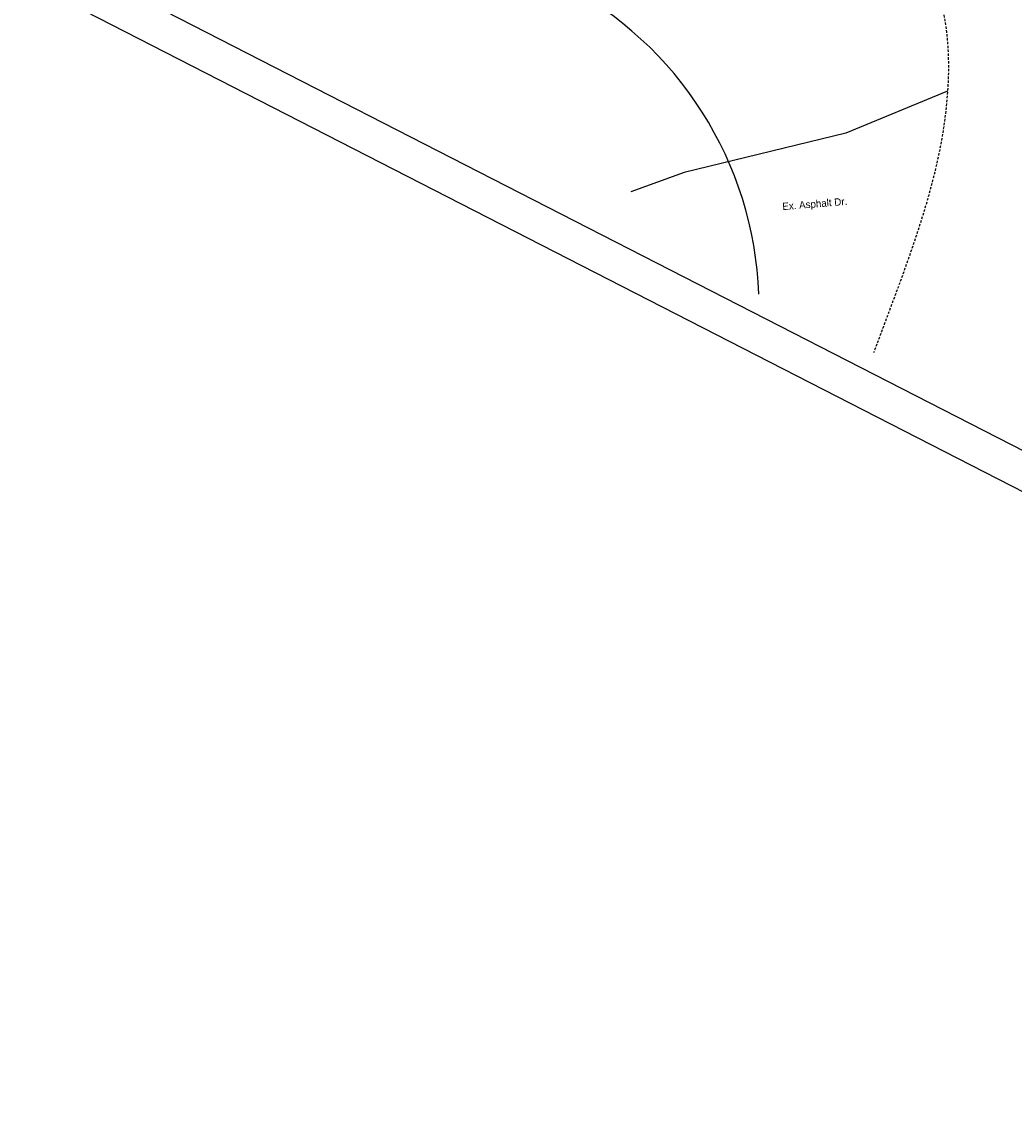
# Model space of a CAD drawing. Header units: feet. Extents: x 2248849 to 2249137, y 438386 to 438611.
# Tile 1 of 10: x 2248849 to 2248917, y 438386 to 438460. Entities that reach past the tile are written whole.
import ezdxf

# ---------------------------------------------------------------- set-up
doc = ezdxf.new("R2010")
doc.units = ezdxf.units.FT
doc.header["$MEASUREMENT"] = 0
doc.linetypes.add('OhDOT_USTN3', pattern=[0.22, 0.165, -0.055])
doc.linetypes.add('rowex', pattern=[0])
for name, color, linetype in [('PV_X_EOP', 7, 'OhDOT_USTN3'), ('PV_X_Text', 7, 'Continuous'), ('RD_X_Cells', 7, 'Continuous'), ('RW_X_Fee_RW', 6, 'rowex'), ('SH_Border', 7, 'Continuous')]:
    doc.layers.add(name, color=color, linetype=linetype)
doc.styles.add('Straight-Normal', font='font30.shx', dxfattribs={"height": 0.14})

msp = doc.modelspace()

# ---------------------------------------------------------------- linework, layer by layer
at = {"layer": 'PV_X_EOP'}
msp.add_open_spline([(2248909.647, 438467.78, 1085.295), (2248910.644, 438465.861, 1085.295), (2248912.646, 438462.011, 1085.295), (2248913.152, 438451.942, 1085.295), (2248910.066, 438444.006, 1085.295), (2248907.89, 438438.157, 1085.295), (2248907.65, 438437.509, 1085.295)], degree=3, knots=[0, 0, 0, 0, 6.423417, 12.887917, 29.456984, 31.522599, 31.522599, 31.522599, 31.522599], dxfattribs=at)
at = {"layer": 'RD_X_Cells', "elevation": 1084.057}
msp.add_lwpolyline([(2248912.724, 438455.442), (2248905.751, 438452.58), (2248894.681, 438449.877), (2248891.01, 438448.557)], dxfattribs=at)
at = {"layer": 'RW_X_Fee_RW'}
msp.add_arc((2248874.807, 438440.598, 1083.62), 25, 2.15232, 62.73462, dxfattribs=at)
at = {"layer": 'SH_Border'}
for p, q in [((2248999.481, 438388.991, 2169.676), (2248852.638, 438464.237, 2169.676)), ((2249000.566, 438385.626, 2169.676), (2248849.273, 438463.152, 2169.676))]:
    msp.add_line(p, q, dxfattribs=at)

# ---------------------------------------------------------------- texts
at = {"layer": 'PV_X_Text', "insert": (2248901.379, 438447.794, 1901.216), "char_height": 0.5, "width": 181.3992, "attachment_point": 1, "rotation": 4.69435, "style": 'Straight-Normal'}
msp.add_mtext('Ex. Asphalt Dr.', dxfattribs=at)

doc.saveas('drawing.dxf')
